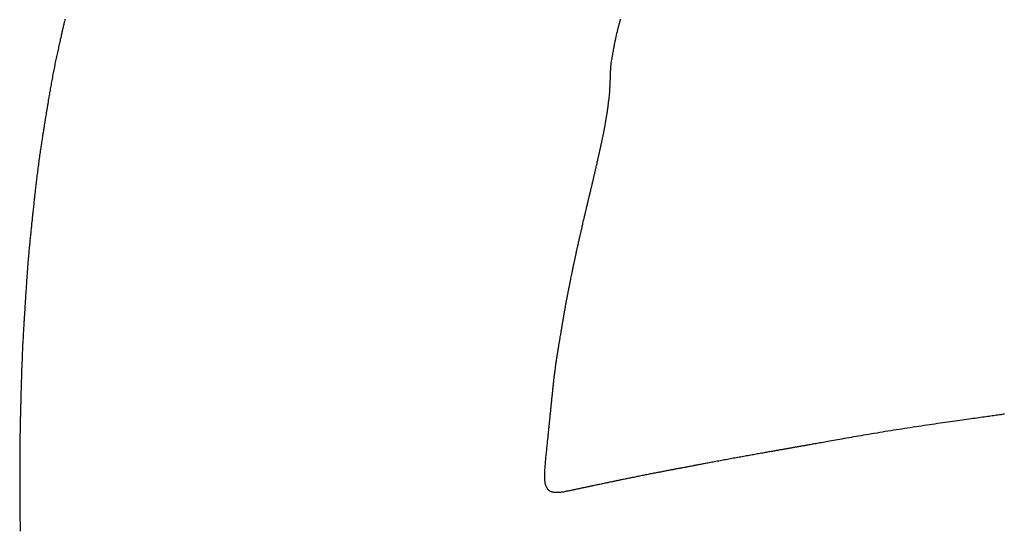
# Model space of a CAD drawing. Header units: millimetres. Extents: x -4577 to 1032787, y -66234 to 201209.
# Tile 141 of 256: x 4366.559 to 4368.201, y -8939.312 to -8938.46. Entities that reach past the tile are written whole.
import ezdxf

# ---------------------------------------------------------------- set-up
doc = ezdxf.new("R2010")
doc.units = ezdxf.units.MM
doc.linetypes.add('510_5_2OG_ELT_1004$0$11-07-22_DS_2OG$0$AUSGEZOGEN', pattern=[0])
doc.layers.add('510_5_2OG_ELT_1004$0$11-07-22_DS_2OG$0$EBENE_1', color=8, linetype='510_5_2OG_ELT_1004$0$11-07-22_DS_2OG$0$AUSGEZOGEN')

# ---------------------------------------------------------------- blocks, each defined once
blk = doc.blocks.new('510_5_2OG_ELT_1004')
at = {"layer": '510_5_2OG_ELT_1004$0$11-07-22_DS_2OG$0$EBENE_1'}
for points in [[(4366.635, -8938.4088), (4366.6347, -8938.4102), (4366.6341, -8938.4127), (4366.6338, -8938.4138), (4366.6336, -8938.4149), (4366.6333, -8938.4162), (4366.6329, -8938.4176), (4366.6326, -8938.4193), (4366.6321, -8938.4211), (4366.6319, -8938.4221), (4366.6317, -8938.4232), (4366.6314, -8938.4243), (4366.6311, -8938.4255), (4366.6308, -8938.4267), (4366.6305, -8938.428), (4366.6302, -8938.4294), (4366.6299, -8938.4308), (4366.6295, -8938.4324), (4366.6292, -8938.4339), (4366.6288, -8938.4356), (4366.6284, -8938.4373), (4366.628, -8938.4391), (4366.6276, -8938.4409), (4366.6271, -8938.4428), (4366.6267, -8938.4447), (4366.6262, -8938.4467), (4366.6258, -8938.4488), (4366.6253, -8938.4508), (4366.6248, -8938.453), (4366.6243, -8938.4551), (4366.6239, -8938.4573), (4366.6234, -8938.4596), (4366.6229, -8938.4619), (4366.6224, -8938.4642), (4366.6218, -8938.4665), (4366.6213, -8938.4689), (4366.6208, -8938.4713), (4366.6203, -8938.4737), (4366.6198, -8938.4761), (4366.6193, -8938.4785), (4366.6188, -8938.481), (4366.6183, -8938.4835), (4366.6178, -8938.486), (4366.6173, -8938.4885), (4366.6168, -8938.491), (4366.6163, -8938.4935), (4366.6158, -8938.496), (4366.6153, -8938.4985), (4366.6148, -8938.501), (4366.6143, -8938.5035), (4366.6139, -8938.506), (4366.6134, -8938.5084), (4366.613, -8938.5109), (4366.6125, -8938.5133), (4366.6121, -8938.5157), (4366.6117, -8938.5181), (4366.6112, -8938.5205), (4366.6108, -8938.5228), (4366.6104, -8938.5251), (4366.61, -8938.5274), (4366.6096, -8938.5296), (4366.6093, -8938.5318), (4366.6089, -8938.5339), (4366.6086, -8938.536), (4366.6082, -8938.5381), (4366.6079, -8938.5401), (4366.6076, -8938.542), (4366.6072, -8938.5439), (4366.6069, -8938.5457), (4366.6067, -8938.5475), (4366.6064, -8938.5492), (4366.6061, -8938.5508), (4366.6059, -8938.5524), (4366.6056, -8938.5538), (4366.6054, -8938.5552), (4366.6052, -8938.5565), (4366.605, -8938.5578), (4366.6048, -8938.5589), (4366.6046, -8938.56), (4366.6043, -8938.562), (4366.604, -8938.5636), (4366.6038, -8938.565), (4366.6035, -8938.5672), (4366.6031, -8938.5694), (4366.6027, -8938.5716), (4366.6025, -8938.573), (4366.6023, -8938.574), (4366.6022, -8938.5752), (4366.6019, -8938.5767), (4366.6015, -8938.5793), (4366.6013, -8938.5804), (4366.6011, -8938.5815), (4366.6009, -8938.5827), (4366.6007, -8938.584), (4366.6005, -8938.5853), (4366.6003, -8938.5867), (4366.6, -8938.5883), (4366.5998, -8938.5899), (4366.5995, -8938.5915), (4366.5992, -8938.5933), (4366.5989, -8938.5951), (4366.5986, -8938.597), (4366.5983, -8938.5989), (4366.598, -8938.6009), (4366.5977, -8938.603), (4366.5974, -8938.6051), (4366.597, -8938.6072), (4366.5967, -8938.6094), (4366.5963, -8938.6117), (4366.596, -8938.614), (4366.5956, -8938.6163), (4366.5953, -8938.6187), (4366.5949, -8938.6211), (4366.5945, -8938.6236), (4366.5942, -8938.626), (4366.5938, -8938.6285), (4366.5934, -8938.631), (4366.5931, -8938.6336), (4366.5927, -8938.6361), (4366.5923, -8938.6387), (4366.592, -8938.6413), (4366.5916, -8938.6439), (4366.5913, -8938.6465), (4366.5909, -8938.6491), (4366.5906, -8938.6517), (4366.5902, -8938.6543), (4366.5899, -8938.6569), (4366.5895, -8938.6595), (4366.5892, -8938.6621), (4366.5889, -8938.6646), (4366.5886, -8938.6672), (4366.5883, -8938.6697), (4366.588, -8938.6722), (4366.5877, -8938.6747), (4366.5874, -8938.6771), (4366.5871, -8938.6796), (4366.5868, -8938.6819), (4366.5865, -8938.6843), (4366.5863, -8938.6866), (4366.586, -8938.6889), (4366.5858, -8938.6911), (4366.5855, -8938.6933), (4366.5853, -8938.6954), (4366.585, -8938.6974), (4366.5848, -8938.6994), (4366.5846, -8938.7014), (4366.5844, -8938.7033), (4366.5842, -8938.7051), (4366.584, -8938.7068), (4366.5838, -8938.7085), (4366.5837, -8938.7101), (4366.5835, -8938.7116), (4366.5833, -8938.7131), (4366.5832, -8938.7145), (4366.5831, -8938.7157), (4366.5829, -8938.7169), (4366.5828, -8938.718), (4366.5826, -8938.72), (4366.5824, -8938.7217), (4366.5823, -8938.7232), (4366.582, -8938.7253), (4366.5818, -8938.7275), (4366.5816, -8938.7294), (4366.5813, -8938.7318), (4366.5812, -8938.733), (4366.581, -8938.7345), (4366.5808, -8938.7371), (4366.5806, -8938.7382), (4366.5805, -8938.7393), (4366.5804, -8938.7405), (4366.5803, -8938.7418), (4366.5801, -8938.7432), (4366.58, -8938.7446), (4366.5798, -8938.7462), (4366.5796, -8938.7478), (4366.5794, -8938.7495), (4366.5793, -8938.7513), (4366.5791, -8938.7531), (4366.5789, -8938.755), (4366.5787, -8938.757), (4366.5784, -8938.759), (4366.5782, -8938.7611), (4366.578, -8938.7632), (4366.5778, -8938.7654), (4366.5776, -8938.7677), (4366.5773, -8938.77), (4366.5771, -8938.7723), (4366.5769, -8938.7747), (4366.5766, -8938.7771), (4366.5764, -8938.7795), (4366.5761, -8938.782), (4366.5759, -8938.7845), (4366.5756, -8938.7871), (4366.5754, -8938.7896), (4366.5752, -8938.7922), (4366.5749, -8938.7948), (4366.5747, -8938.7974), (4366.5745, -8938.8), (4366.5742, -8938.8027), (4366.574, -8938.8053), (4366.5738, -8938.808), (4366.5735, -8938.8106), (4366.5733, -8938.8133), (4366.5731, -8938.8159), (4366.5729, -8938.8185), (4366.5727, -8938.8211), (4366.5725, -8938.8237), (4366.5723, -8938.8263), (4366.5721, -8938.8289), (4366.5719, -8938.8314), (4366.5717, -8938.834), (4366.5715, -8938.8364), (4366.5714, -8938.8389), (4366.5712, -8938.8413), (4366.571, -8938.8437), (4366.5709, -8938.846), (4366.5707, -8938.8483), (4366.5706, -8938.8506), (4366.5704, -8938.8528), (4366.5703, -8938.8549), (4366.5701, -8938.857), (4366.57, -8938.8591), (4366.5699, -8938.8611), (4366.5697, -8938.863), (4366.5696, -8938.8648), (4366.5695, -8938.8666), (4366.5694, -8938.8683), (4366.5693, -8938.8699), (4366.5692, -8938.8715), (4366.5691, -8938.8729), (4366.569, -8938.8743), (4366.5689, -8938.8756), (4366.5689, -8938.8768), (4366.5688, -8938.878), (4366.5687, -8938.88), (4366.5686, -8938.8817), (4366.5685, -8938.8832), (4366.5684, -8938.8844), (4366.5683, -8938.8862), (4366.5682, -8938.8873), (4366.5681, -8938.8892), (4366.568, -8938.8903), (4366.5679, -8938.892), (4366.5678, -8938.8932), (4366.5678, -8938.8947), (4366.5676, -8938.8973), (4366.5675, -8938.8984), (4366.5675, -8938.8995), (4366.5674, -8938.9006), (4366.5673, -8938.9019), (4366.5672, -8938.9033), (4366.5671, -8938.9047), (4366.567, -8938.9062), (4366.5669, -8938.9078), (4366.5668, -8938.9095), (4366.5667, -8938.9112), (4366.5666, -8938.913), (4366.5665, -8938.9149), (4366.5664, -8938.9168), (4366.5663, -8938.9188), (4366.5661, -8938.9209), (4366.566, -8938.923), (4366.5659, -8938.9252), (4366.5658, -8938.9274), (4366.5656, -8938.9296), (4366.5655, -8938.9319), (4366.5654, -8938.9343), (4366.5652, -8938.9366), (4366.5651, -8938.939), (4366.565, -8938.9415), (4366.5648, -8938.9439), (4366.5647, -8938.9464), (4366.5646, -8938.9489), (4366.5644, -8938.9515), (4366.5643, -8938.954), (4366.5642, -8938.9566), (4366.5641, -8938.9592), (4366.5639, -8938.9618), (4366.5638, -8938.9644), (4366.5637, -8938.967), (4366.5636, -8938.9696), (4366.5635, -8938.9722), (4366.5634, -8938.9748), (4366.5633, -8938.9773), (4366.5632, -8938.9799), (4366.5631, -8938.9825), (4366.563, -8938.985), (4366.5629, -8938.9875), (4366.5628, -8938.99), (4366.5627, -8938.9925), (4366.5626, -8938.9949), (4366.5626, -8938.9973), (4366.5625, -8938.9997), (4366.5624, -8939.0021), (4366.5623, -8939.0044), (4366.5623, -8939.0066), (4366.5622, -8939.0088), (4366.5621, -8939.011), (4366.5621, -8939.0131), (4366.562, -8939.0152), (4366.5619, -8939.0172), (4366.5619, -8939.0191), (4366.5618, -8939.021), (4366.5618, -8939.0228), (4366.5617, -8939.0246), (4366.5617, -8939.0263), (4366.5617, -8939.0279), (4366.5616, -8939.0294), (4366.5616, -8939.0308), (4366.5615, -8939.0322), (4366.5615, -8939.0335), (4366.5615, -8939.0347), (4366.5615, -8939.0358), (4366.5614, -8939.0378), (4366.5614, -8939.0396), (4366.5613, -8939.041), (4366.5613, -8939.0423), (4366.5612, -8939.0441), (4366.5612, -8939.046), (4366.5611, -8939.0482), (4366.5611, -8939.0506), (4366.561, -8939.0518), (4366.561, -8939.0532), (4366.5609, -8939.0558), (4366.5609, -8939.0568), (4366.5609, -8939.0579), (4366.5609, -8939.059), (4366.5608, -8939.0603), (4366.5608, -8939.0616), (4366.5608, -8939.063), (4366.5607, -8939.0645), (4366.5607, -8939.066), (4366.5606, -8939.0676), (4366.5606, -8939.0693), (4366.5606, -8939.071), (4366.5605, -8939.0728), (4366.5605, -8939.0747), (4366.5604, -8939.0766), (4366.5604, -8939.0786), (4366.5603, -8939.0807), (4366.5603, -8939.0827), (4366.5602, -8939.0849), (4366.5602, -8939.087), (4366.5601, -8939.0892), (4366.5601, -8939.0915), (4366.56, -8939.0938), (4366.56, -8939.0961), (4366.56, -8939.0984), (4366.5599, -8939.1008), (4366.5599, -8939.1032), (4366.5598, -8939.1056), (4366.5598, -8939.1081), (4366.5598, -8939.1105), (4366.5597, -8939.113), (4366.5597, -8939.1155), (4366.5597, -8939.118), (4366.5596, -8939.1205), (4366.5596, -8939.123), (4366.5596, -8939.1255), (4366.5596, -8939.128), (4366.5595, -8939.1304), (4366.5595, -8939.1329), (4366.5595, -8939.1354), (4366.5595, -8939.1379), (4366.5595, -8939.1404), (4366.5595, -8939.1429), (4366.5595, -8939.1454), (4366.5595, -8939.1479), (4366.5595, -8939.1504), (4366.5595, -8939.1529), (4366.5595, -8939.1554), (4366.5595, -8939.1579), (4366.5595, -8939.1604), (4366.5595, -8939.1629), (4366.5595, -8939.1654), (4366.5595, -8939.1679), (4366.5595, -8939.1704), (4366.5595, -8939.1729), (4366.5595, -8939.1754), (4366.5595, -8939.1779), (4366.5595, -8939.1804), (4366.5595, -8939.1829), (4366.5595, -8939.1854), (4366.5595, -8939.1879), (4366.5596, -8939.1904), (4366.5596, -8939.1929), (4366.5596, -8939.1954), (4366.5596, -8939.1979), (4366.5596, -8939.2004), (4366.5596, -8939.2029), (4366.5596, -8939.2054), (4366.5597, -8939.2079), (4366.5597, -8939.2104), (4366.5597, -8939.2129), (4366.5597, -8939.2154), (4366.5597, -8939.2179), (4366.5597, -8939.2204), (4366.5597, -8939.2229), (4366.5598, -8939.2253), (4366.5598, -8939.2278), (4366.5598, -8939.2303), (4366.5598, -8939.2328), (4366.5598, -8939.2353), (4366.5599, -8939.2378), (4366.5599, -8939.2403), (4366.5599, -8939.2428), (4366.5599, -8939.2453), (4366.56, -8939.2478), (4366.56, -8939.2503), (4366.56, -8939.2528), (4366.56, -8939.2553), (4366.5601, -8939.2578), (4366.5601, -8939.2603), (4366.5602, -8939.2628)], [(4368.2018, -8939.0677), (4368.1997, -8939.0679), (4368.1975, -8939.0682), (4368.1953, -8939.0686), (4368.1931, -8939.0689), (4368.1908, -8939.0692), (4368.1885, -8939.0695), (4368.1861, -8939.0698), (4368.1837, -8939.0702), (4368.1812, -8939.0705), (4368.1786, -8939.0709), (4368.176, -8939.0713), (4368.1733, -8939.0716), (4368.1705, -8939.072), (4368.1677, -8939.0724), (4368.1648, -8939.0728), (4368.1618, -8939.0732), (4368.1587, -8939.0737), (4368.1555, -8939.0741), (4368.1523, -8939.0746), (4368.149, -8939.075), (4368.1455, -8939.0755), (4368.142, -8939.076), (4368.1384, -8939.0765), (4368.1347, -8939.077), (4368.131, -8939.0776), (4368.1272, -8939.0781), (4368.1233, -8939.0787), (4368.1193, -8939.0792), (4368.1153, -8939.0798), (4368.1112, -8939.0804), (4368.107, -8939.081), (4368.1028, -8939.0816), (4368.0986, -8939.0822), (4368.0943, -8939.0828), (4368.0899, -8939.0834), (4368.0855, -8939.0841), (4368.0811, -8939.0847), (4368.0766, -8939.0854), (4368.0721, -8939.086), (4368.0676, -8939.0867), (4368.063, -8939.0874), (4368.0585, -8939.0881), (4368.0539, -8939.0888), (4368.0492, -8939.0895), (4368.0446, -8939.0902), (4368.04, -8939.0909), (4368.0353, -8939.0916), (4368.0306, -8939.0924), (4368.026, -8939.0931), (4368.0213, -8939.0938), (4368.0167, -8939.0946), (4368.012, -8939.0953), (4368.0074, -8939.0961), (4368.0028, -8939.0968), (4367.9982, -8939.0976), (4367.9936, -8939.0984), (4367.9891, -8939.0991), (4367.9845, -8939.0999), (4367.9801, -8939.1006), (4367.9756, -8939.1014), (4367.9712, -8939.1021), (4367.9669, -8939.1028), (4367.9626, -8939.1036), (4367.9584, -8939.1043), (4367.9542, -8939.105), (4367.9501, -8939.1057), (4367.946, -8939.1064), (4367.9421, -8939.1071), (4367.9382, -8939.1078), (4367.9344, -8939.1085), (4367.9306, -8939.1091), (4367.927, -8939.1098), (4367.9234, -8939.1104), (4367.92, -8939.111), (4367.9166, -8939.1116), (4367.9133, -8939.1122), (4367.9102, -8939.1127), (4367.9071, -8939.1133), (4367.9042, -8939.1138), (4367.9014, -8939.1143), (4367.8987, -8939.1148), (4367.8961, -8939.1152), (4367.8936, -8939.1157), (4367.8913, -8939.1161), (4367.889, -8939.1165), (4367.8868, -8939.1169), (4367.8847, -8939.1172), (4367.8827, -8939.1176), (4367.8808, -8939.1179), (4367.879, -8939.1183), (4367.8772, -8939.1186), (4367.8755, -8939.1189), (4367.8739, -8939.1192), (4367.8723, -8939.1194), (4367.8708, -8939.1197), (4367.8694, -8939.12), (4367.868, -8939.1202), (4367.8666, -8939.1204), (4367.8653, -8939.1207), (4367.864, -8939.1209), (4367.8628, -8939.1211), (4367.8616, -8939.1213), (4367.8604, -8939.1215), (4367.8593, -8939.1217), (4367.8581, -8939.1219), (4367.857, -8939.1221), (4367.8559, -8939.1223), (4367.8548, -8939.1225), (4367.8537, -8939.1227), (4367.8527, -8939.1229), (4367.8516, -8939.1231), (4367.8505, -8939.1233), (4367.8494, -8939.1235), (4367.8483, -8939.1237), (4367.8472, -8939.1239), (4367.846, -8939.1241), (4367.8449, -8939.1243), (4367.8438, -8939.1245), (4367.8426, -8939.1247), (4367.8414, -8939.1249), (4367.8402, -8939.1251), (4367.839, -8939.1253), (4367.8378, -8939.1255), (4367.8365, -8939.1258), (4367.8353, -8939.126), (4367.834, -8939.1262), (4367.8326, -8939.1265), (4367.8313, -8939.1267), (4367.8299, -8939.1269), (4367.8285, -8939.1272), (4367.8271, -8939.1274), (4367.8256, -8939.1277), (4367.8241, -8939.128), (4367.8225, -8939.1282), (4367.8209, -8939.1285), (4367.8193, -8939.1288), (4367.8176, -8939.1291), (4367.8159, -8939.1294), (4367.8142, -8939.1297), (4367.8124, -8939.13), (4367.8105, -8939.1304), (4367.8086, -8939.1307), (4367.8067, -8939.1311), (4367.8047, -8939.1314), (4367.8027, -8939.1318), (4367.8007, -8939.1321), (4367.7986, -8939.1325), (4367.7965, -8939.1329), (4367.7943, -8939.1332), (4367.7922, -8939.1336), (4367.7899, -8939.134), (4367.7877, -8939.1344), (4367.7855, -8939.1348), (4367.7832, -8939.1352), (4367.7809, -8939.1356), (4367.7785, -8939.1361), (4367.7762, -8939.1365), (4367.7738, -8939.1369), (4367.7714, -8939.1373), (4367.769, -8939.1378), (4367.7666, -8939.1382), (4367.7642, -8939.1386), (4367.7618, -8939.1391), (4367.7593, -8939.1395), (4367.7569, -8939.14), (4367.7544, -8939.1404), (4367.752, -8939.1409), (4367.7495, -8939.1413), (4367.747, -8939.1418), (4367.7446, -8939.1422), (4367.7421, -8939.1427), (4367.7396, -8939.1431), (4367.7372, -8939.1436), (4367.7347, -8939.144), (4367.7323, -8939.1445), (4367.7299, -8939.1449), (4367.7275, -8939.1454), (4367.7251, -8939.1458), (4367.7228, -8939.1462), (4367.7205, -8939.1467), (4367.7182, -8939.1471), (4367.7159, -8939.1475), (4367.7136, -8939.1479), (4367.7114, -8939.1484), (4367.7093, -8939.1488), (4367.7072, -8939.1492), (4367.7051, -8939.1496), (4367.703, -8939.1499), (4367.701, -8939.1503), (4367.6991, -8939.1507), (4367.6972, -8939.151), (4367.6954, -8939.1514), (4367.6936, -8939.1517), (4367.6919, -8939.152), (4367.6902, -8939.1524), (4367.6886, -8939.1527), (4367.6871, -8939.1529), (4367.6857, -8939.1532), (4367.6843, -8939.1535), (4367.683, -8939.1537), (4367.6818, -8939.154), (4367.6806, -8939.1542), (4367.6795, -8939.1544), (4367.6775, -8939.1548), (4367.6757, -8939.1551), (4367.6742, -8939.1554), (4367.6728, -8939.1556), (4367.6717, -8939.1559), (4367.6698, -8939.1562), (4367.6684, -8939.1565), (4367.6655, -8939.157), (4367.6645, -8939.1572), (4367.6632, -8939.1575), (4367.6615, -8939.1578), (4367.6605, -8939.158), (4367.6593, -8939.1582), (4367.658, -8939.1584), (4367.6565, -8939.1587), (4367.6548, -8939.159), (4367.6529, -8939.1594), (4367.6519, -8939.1596), (4367.6508, -8939.1598), (4367.6496, -8939.16), (4367.6484, -8939.1603), (4367.6472, -8939.1605), (4367.6458, -8939.1607), (4367.6445, -8939.161), (4367.6431, -8939.1613), (4367.6416, -8939.1616), (4367.6401, -8939.1618), (4367.6385, -8939.1621), (4367.6369, -8939.1624), (4367.6353, -8939.1628), (4367.6336, -8939.1631), (4367.6319, -8939.1634), (4367.6301, -8939.1637), (4367.6284, -8939.1641), (4367.6265, -8939.1644), (4367.6247, -8939.1648), (4367.6228, -8939.1651), (4367.621, -8939.1655), (4367.6191, -8939.1659), (4367.6171, -8939.1662), (4367.6152, -8939.1666), (4367.6132, -8939.167), (4367.6112, -8939.1674), (4367.6093, -8939.1678), (4367.6073, -8939.1682), (4367.6053, -8939.1686), (4367.6032, -8939.169), (4367.6012, -8939.1694), (4367.5992, -8939.1698), (4367.5972, -8939.1702), (4367.5952, -8939.1706), (4367.5932, -8939.171), (4367.5912, -8939.1714), (4367.5892, -8939.1718), (4367.5872, -8939.1722), (4367.5852, -8939.1726), (4367.5833, -8939.173), (4367.5813, -8939.1734), (4367.5794, -8939.1738), (4367.5775, -8939.1742), (4367.5756, -8939.1745), (4367.5738, -8939.1749), (4367.5719, -8939.1753), (4367.5701, -8939.1757), (4367.5683, -8939.176), (4367.5666, -8939.1764), (4367.5649, -8939.1768), (4367.5632, -8939.1771), (4367.5616, -8939.1774), (4367.56, -8939.1778), (4367.5585, -8939.1781), (4367.557, -8939.1784), (4367.5555, -8939.1787), (4367.5541, -8939.179), (4367.5527, -8939.1793), (4367.5514, -8939.1796), (4367.5502, -8939.1798), (4367.549, -8939.1801), (4367.5478, -8939.1803), (4367.5468, -8939.1805), (4367.5448, -8939.1809), (4367.543, -8939.1813), (4367.5414, -8939.1816), (4367.5401, -8939.1819), (4367.5388, -8939.1822), (4367.5369, -8939.1826), (4367.5354, -8939.1829), (4367.5333, -8939.1833), (4367.5306, -8939.1839), (4367.5295, -8939.1842), (4367.527, -8939.1847), (4367.526, -8939.1849), (4367.5248, -8939.1851), (4367.5235, -8939.1854), (4367.5221, -8939.1857), (4367.5204, -8939.186), (4367.5176, -8939.1866), (4367.5166, -8939.1868), (4367.5156, -8939.1871), (4367.5145, -8939.1873), (4367.5133, -8939.1875), (4367.5122, -8939.1878), (4367.511, -8939.188), (4367.5097, -8939.1883), (4367.5084, -8939.1886), (4367.5071, -8939.1888), (4367.5058, -8939.1891), (4367.5044, -8939.1894), (4367.503, -8939.1897), (4367.5016, -8939.19), (4367.5002, -8939.1903), (4367.4987, -8939.1906), (4367.4972, -8939.1909), (4367.4957, -8939.1912), (4367.4942, -8939.1916), (4367.4927, -8939.1919), (4367.4911, -8939.1922), (4367.4896, -8939.1925), (4367.488, -8939.1929), (4367.4864, -8939.1932), (4367.4848, -8939.1936), (4367.4832, -8939.1939), (4367.4816, -8939.1942), (4367.48, -8939.1946), (4367.4784, -8939.1949), (4367.4768, -8939.1953), (4367.4752, -8939.1956), (4367.4736, -8939.1959), (4367.472, -8939.1963), (4367.4705, -8939.1966), (4367.4689, -8939.1969), (4367.4673, -8939.1972), (4367.4658, -8939.1975), (4367.4643, -8939.1977), (4367.4628, -8939.1979), (4367.4613, -8939.1981), (4367.4598, -8939.1983), (4367.4584, -8939.1984), (4367.4569, -8939.1985), (4367.4556, -8939.1985), (4367.4542, -8939.1985), (4367.4529, -8939.1985), (4367.4516, -8939.1984), (4367.4503, -8939.1982), (4367.4491, -8939.198), (4367.4479, -8939.1978), (4367.4468, -8939.1974), (4367.4457, -8939.1971), (4367.4447, -8939.1966), (4367.4437, -8939.1961), (4367.4428, -8939.1955), (4367.4419, -8939.1948), (4367.4411, -8939.1941), (4367.4403, -8939.1932), (4367.4396, -8939.1923), (4367.4389, -8939.1913), (4367.4383, -8939.1902), (4367.4378, -8939.1891), (4367.4373, -8939.1878), (4367.4369, -8939.1865), (4367.4365, -8939.1851), (4367.4362, -8939.1836), (4367.4359, -8939.1821), (4367.4356, -8939.1805), (4367.4354, -8939.1788), (4367.4353, -8939.1771), (4367.4352, -8939.1753), (4367.4351, -8939.1735), (4367.435, -8939.1716), (4367.435, -8939.1697), (4367.435, -8939.1677), (4367.4351, -8939.1657), (4367.4352, -8939.1637), (4367.4353, -8939.1616), (4367.4354, -8939.1595), (4367.4355, -8939.1573), (4367.4357, -8939.1552), (4367.4358, -8939.153), (4367.436, -8939.1508), (4367.4362, -8939.1485), (4367.4364, -8939.1463), (4367.4367, -8939.144), (4367.4369, -8939.1418), (4367.4371, -8939.1395), (4367.4373, -8939.1372), (4367.4376, -8939.135), (4367.4378, -8939.1327), (4367.438, -8939.1304), (4367.4383, -8939.1282), (4367.4385, -8939.1259), (4367.4387, -8939.1237), (4367.439, -8939.1214), (4367.4392, -8939.1192), (4367.4394, -8939.117), (4367.4396, -8939.1148), (4367.4398, -8939.1127), (4367.4401, -8939.1105), (4367.4403, -8939.1084), (4367.4405, -8939.1064), (4367.4407, -8939.1043), (4367.4409, -8939.1023), (4367.4411, -8939.1003), (4367.4413, -8939.0983), (4367.4415, -8939.0964), (4367.4417, -8939.0946), (4367.4419, -8939.0927), (4367.4421, -8939.0909), (4367.4422, -8939.0892), (4367.4424, -8939.0875), (4367.4426, -8939.0859), (4367.4427, -8939.0843), (4367.4429, -8939.0827), (4367.443, -8939.0813), (4367.4432, -8939.0798), (4367.4433, -8939.0785), (4367.4435, -8939.0772), (4367.4436, -8939.076), (4367.4437, -8939.0748), (4367.4438, -8939.0737), (4367.4439, -8939.0726), (4367.4441, -8939.0706), (4367.4443, -8939.0688), (4367.4445, -8939.0672), (4367.4446, -8939.0658), (4367.4447, -8939.0645), (4367.4449, -8939.0633), (4367.4451, -8939.0613), (4367.4452, -8939.0596), (4367.4454, -8939.058), (4367.4456, -8939.0565), (4367.4457, -8939.0549), (4367.4459, -8939.0531), (4367.446, -8939.0521), (4367.4461, -8939.051), (4367.4462, -8939.0498), (4367.4464, -8939.0485), (4367.4465, -8939.0471), (4367.4467, -8939.0455), (4367.4468, -8939.0438), (4367.447, -8939.0419), (4367.4471, -8939.0409), (4367.4472, -8939.0399), (4367.4473, -8939.0388), (4367.4475, -8939.0376), (4367.4476, -8939.0364), (4367.4477, -8939.0351), (4367.4478, -8939.0338), (4367.448, -8939.0325), (4367.4481, -8939.0311), (4367.4483, -8939.0297), (4367.4484, -8939.0282), (4367.4486, -8939.0267), (4367.4487, -8939.0252), (4367.4489, -8939.0236), (4367.4491, -8939.022), (4367.4493, -8939.0204), (4367.4494, -8939.0188), (4367.4496, -8939.0171), (4367.4498, -8939.0154), (4367.45, -8939.0136), (4367.4502, -8939.0119), (4367.4504, -8939.0101), (4367.4506, -8939.0083), (4367.4508, -8939.0065), (4367.451, -8939.0047), (4367.4513, -8939.0029), (4367.4515, -8939.001), (4367.4517, -8938.9992), (4367.4519, -8938.9973), (4367.4522, -8938.9955), (4367.4524, -8938.9936), (4367.4527, -8938.9917), (4367.4529, -8938.9898), (4367.4532, -8938.988), (4367.4534, -8938.9861), (4367.4537, -8938.9842), (4367.454, -8938.9823), (4367.4542, -8938.9805), (4367.4545, -8938.9786), (4367.4548, -8938.9768), (4367.4551, -8938.975), (4367.4553, -8938.9732), (4367.4556, -8938.9714), (4367.4559, -8938.9696), (4367.4561, -8938.9679), (4367.4564, -8938.9661), (4367.4567, -8938.9644), (4367.457, -8938.9627), (4367.4572, -8938.9611), (4367.4575, -8938.9594), (4367.4577, -8938.9578), (4367.458, -8938.9562), (4367.4583, -8938.9547), (4367.4585, -8938.9532), (4367.4587, -8938.9517), (4367.459, -8938.9503), (4367.4592, -8938.9489), (4367.4594, -8938.9476), (4367.4597, -8938.9463), (4367.4599, -8938.945), (4367.4601, -8938.9438), (4367.4603, -8938.9426), (4367.4605, -8938.9415), (4367.4606, -8938.9405), (4367.461, -8938.9385), (4367.4613, -8938.9367), (4367.4616, -8938.9351), (4367.4618, -8938.9336), (4367.462, -8938.9323), (4367.4622, -8938.9312), (4367.4626, -8938.9292), (4367.4628, -8938.9275), (4367.4631, -8938.9261), (4367.4633, -8938.9249), (4367.4635, -8938.9236), (4367.4637, -8938.9224), (4367.4639, -8938.921), (4367.4642, -8938.9194), (4367.4645, -8938.9175), (4367.4647, -8938.9165), (4367.4649, -8938.9154), (4367.4651, -8938.9142), (4367.4653, -8938.9128), (4367.4656, -8938.9114), (4367.4658, -8938.9098), (4367.4661, -8938.9082), (4367.4664, -8938.9064), (4367.4667, -8938.9045), (4367.4669, -8938.9035), (4367.4671, -8938.9025), (4367.4673, -8938.9014), (4367.4674, -8938.9004), (4367.4676, -8938.8993), (4367.4678, -8938.8982), (4367.468, -8938.8971), (4367.4682, -8938.8959), (4367.4684, -8938.8948), (4367.4686, -8938.8936), (4367.4688, -8938.8925), (4367.469, -8938.8913), (4367.4692, -8938.8901), (4367.4695, -8938.8889), (4367.4697, -8938.8877), (4367.4699, -8938.8864), (4367.4701, -8938.8852), (4367.4703, -8938.884), (4367.4706, -8938.8827), (4367.4708, -8938.8815), (4367.471, -8938.8802), (4367.4713, -8938.879), (4367.4715, -8938.8777), (4367.4717, -8938.8765), (4367.472, -8938.8752), (4367.4722, -8938.874), (4367.4724, -8938.8727), (4367.4727, -8938.8715), (4367.4729, -8938.8703), (4367.4731, -8938.869), (4367.4734, -8938.8678), (4367.4736, -8938.8666), (4367.4738, -8938.8654), (4367.4741, -8938.8642), (4367.4743, -8938.8631), (4367.4745, -8938.8619), (4367.4747, -8938.8608), (4367.475, -8938.8597), (4367.4752, -8938.8586), (4367.4754, -8938.8575), (4367.4756, -8938.8565), (4367.4758, -8938.8555), (4367.4762, -8938.8535), (4367.4766, -8938.8516), (4367.4769, -8938.8499), (4367.4773, -8938.8483), (4367.4776, -8938.8468), (4367.4778, -8938.8455), (4367.4781, -8938.8444), (4367.4784, -8938.8425), (4367.4787, -8938.8411), (4367.4791, -8938.8391), (4367.4798, -8938.836), (4367.48, -8938.8347), (4367.4804, -8938.833), (4367.4806, -8938.8319), (4367.4808, -8938.8307), (4367.4811, -8938.8294), (4367.4814, -8938.8279), (4367.4817, -8938.8264), (4367.4821, -8938.8247), (4367.4824, -8938.8229), (4367.483, -8938.82), (4367.4832, -8938.8191), (4367.4834, -8938.818), (4367.4836, -8938.817), (4367.4839, -8938.816), (4367.4841, -8938.8149), (4367.4843, -8938.8139), (4367.4845, -8938.8128), (4367.4848, -8938.8117), (4367.485, -8938.8106), (4367.4852, -8938.8095), (4367.4855, -8938.8084), (4367.4857, -8938.8073), (4367.4859, -8938.8061), (4367.4862, -8938.805), (4367.4864, -8938.8039), (4367.4867, -8938.8028), (4367.4869, -8938.8016), (4367.4872, -8938.8005), (4367.4874, -8938.7994), (4367.4876, -8938.7983), (4367.4879, -8938.7971), (4367.4881, -8938.796), (4367.4884, -8938.7949), (4367.4886, -8938.7938), (4367.4889, -8938.7927), (4367.4891, -8938.7917), (4367.4893, -8938.7906), (4367.4896, -8938.7896), (4367.4898, -8938.7885), (4367.49, -8938.7875), (4367.4903, -8938.7865), (4367.4907, -8938.7845), (4367.4911, -8938.7827), (4367.4915, -8938.7809), (4367.4919, -8938.7792), (4367.4923, -8938.7777), (4367.4926, -8938.7762), (4367.4929, -8938.7749), (4367.4932, -8938.7737), (4367.4936, -8938.7717), (4367.4939, -8938.7703), (4367.4944, -8938.768), (4367.4952, -8938.7647), (4367.4955, -8938.7635), (4367.4959, -8938.7618), (4367.4961, -8938.7608), (4367.4963, -8938.7597), (4367.4966, -8938.7584), (4367.4969, -8938.7571), (4367.4973, -8938.7556), (4367.4976, -8938.754), (4367.498, -8938.7524), (4367.4984, -8938.7507), (4367.4988, -8938.7489), (4367.4992, -8938.747), (4367.4999, -8938.7441), (4367.5001, -8938.7432), (4367.5004, -8938.7422), (4367.5006, -8938.7412), (4367.5008, -8938.7402), (4367.5011, -8938.7392), (4367.5013, -8938.7382), (4367.5015, -8938.7371), (4367.5018, -8938.7361), (4367.502, -8938.7351), (4367.5022, -8938.7341), (4367.5025, -8938.7331), (4367.5027, -8938.7321), (4367.503, -8938.7311), (4367.5032, -8938.7301), (4367.5034, -8938.7291), (4367.5037, -8938.7281), (4367.5039, -8938.7271), (4367.5044, -8938.7251), (4367.5048, -8938.7232), (4367.5052, -8938.7213), (4367.5057, -8938.7195), (4367.5061, -8938.7178), (4367.5065, -8938.7161), (4367.5069, -8938.7145), (4367.5072, -8938.7129), (4367.5076, -8938.7115), (4367.5079, -8938.7102), (4367.5082, -8938.709), (4367.5085, -8938.7078), (4367.5089, -8938.7059), (4367.5093, -8938.7044), (4367.5096, -8938.7031), (4367.51, -8938.7013), (4367.5103, -8938.7), (4367.5106, -8938.6987), (4367.511, -8938.6971), (4367.5113, -8938.696), (4367.5116, -8938.6948), (4367.5119, -8938.6934), (4367.5126, -8938.6907), (4367.5128, -8938.6897), (4367.5131, -8938.6886), (4367.5133, -8938.6874), (4367.5136, -8938.6863), (4367.5139, -8938.685), (4367.5142, -8938.6838), (4367.5145, -8938.6825), (4367.5148, -8938.6811), (4367.5151, -8938.6798), (4367.5155, -8938.6784), (4367.5158, -8938.677), (4367.5161, -8938.6756), (4367.5164, -8938.6742), (4367.5168, -8938.6728), (4367.5171, -8938.6714), (4367.5174, -8938.67), (4367.5177, -8938.6687), (4367.5181, -8938.6673), (4367.5184, -8938.666), (4367.5187, -8938.6647), (4367.5189, -8938.6635), (4367.5192, -8938.6623), (4367.5195, -8938.6611), (4367.5197, -8938.6601), (4367.5202, -8938.6581), (4367.5205, -8938.6565), (4367.5208, -8938.6551), (4367.5214, -8938.6529), (4367.5222, -8938.6494), (4367.5224, -8938.6482), (4367.5227, -8938.6468), (4367.5233, -8938.6442), (4367.5236, -8938.6432), (4367.5238, -8938.6422), (4367.5241, -8938.6411), (4367.5243, -8938.6399), (4367.5246, -8938.6388), (4367.5248, -8938.6376), (4367.5251, -8938.6364), (4367.5254, -8938.6351), (4367.5257, -8938.6339), (4367.526, -8938.6326), (4367.5262, -8938.6314), (4367.5265, -8938.6301), (4367.5268, -8938.6289), (4367.5271, -8938.6276), (4367.5273, -8938.6264), (4367.5276, -8938.6252), (4367.5278, -8938.6241), (4367.5281, -8938.623), (4367.5283, -8938.6219), (4367.5286, -8938.6208), (4367.529, -8938.6189), (4367.5293, -8938.6172), (4367.5296, -8938.6159), (4367.5302, -8938.6134), (4367.5309, -8938.61), (4367.5311, -8938.6088), (4367.5315, -8938.6074), (4367.532, -8938.6048), (4367.5322, -8938.6038), (4367.5324, -8938.6028), (4367.5327, -8938.6017), (4367.5329, -8938.6006), (4367.5331, -8938.5995), (4367.5334, -8938.5983), (4367.5336, -8938.5972), (4367.5338, -8938.596), (4367.534, -8938.5948), (4367.5343, -8938.5936), (4367.5345, -8938.5924), (4367.5347, -8938.5912), (4367.5349, -8938.59), (4367.5351, -8938.5889), (4367.5353, -8938.5877), (4367.5355, -8938.5866), (4367.5357, -8938.5855), (4367.5359, -8938.5845), (4367.5362, -8938.5825), (4367.5365, -8938.5807), (4367.5368, -8938.5791), (4367.537, -8938.5778), (4367.5373, -8938.5758), (4367.5376, -8938.5738), (4367.5379, -8938.5721), (4367.5381, -8938.571), (4367.5384, -8938.5694), (4367.5385, -8938.5684), (4367.5387, -8938.5672), (4367.5389, -8938.5659), (4367.5392, -8938.5645), (4367.5394, -8938.563), (4367.5396, -8938.5614), (4367.5399, -8938.5598), (4367.5401, -8938.5582), (4367.5403, -8938.5565), (4367.5406, -8938.5549), (4367.5408, -8938.5534), (4367.541, -8938.5519), (4367.5411, -8938.5505), (4367.5413, -8938.5492), (4367.5416, -8938.5471), (4367.5418, -8938.5447), (4367.5422, -8938.5415), (4367.5424, -8938.5403), (4367.5426, -8938.5387), (4367.5428, -8938.5369), (4367.5429, -8938.5358), (4367.543, -8938.5348), (4367.5431, -8938.5338), (4367.5432, -8938.5327), (4367.5433, -8938.5316), (4367.5434, -8938.5306), (4367.5434, -8938.5295), (4367.5435, -8938.5284), (4367.5436, -8938.5274), (4367.5436, -8938.5263), (4367.5437, -8938.5252), (4367.5437, -8938.5242), (4367.5438, -8938.5231), (4367.5439, -8938.5219), (4367.5439, -8938.5207), (4367.544, -8938.5194), (4367.544, -8938.5181), (4367.5441, -8938.5165), (4367.5442, -8938.5149), (4367.5442, -8938.5131), (4367.5443, -8938.5102), (4367.5444, -8938.5092), (4367.5444, -8938.5082), (4367.5444, -8938.5071), (4367.5445, -8938.5061), (4367.5445, -8938.505), (4367.5446, -8938.5039), (4367.5446, -8938.5028), (4367.5446, -8938.5018), (4367.5447, -8938.5007), (4367.5447, -8938.4996), (4367.5447, -8938.4985), (4367.5448, -8938.4974), (4367.5448, -8938.4963), (4367.5449, -8938.4952), (4367.5449, -8938.4941), (4367.545, -8938.4931), (4367.545, -8938.492), (4367.5451, -8938.4909), (4367.5452, -8938.4898), (4367.5452, -8938.4887), (4367.5453, -8938.4876), (4367.5454, -8938.4866), (4367.5455, -8938.4855), (4367.5456, -8938.4844), (4367.5458, -8938.4833), (4367.5459, -8938.4823), (4367.546, -8938.4812), (4367.5462, -8938.4801), (4367.5463, -8938.4791), (4367.5465, -8938.4781), (4367.5468, -8938.4761), (4367.5472, -8938.4742), (4367.5475, -8938.4724), (4367.5478, -8938.4708), (4367.548, -8938.4694), (4367.5483, -8938.4681), (4367.5485, -8938.4669), (4367.5487, -8938.4658), (4367.5491, -8938.4639), (4367.5494, -8938.4622), (4367.5497, -8938.4604), (4367.5499, -8938.4594), (4367.5501, -8938.4583), (4367.5503, -8938.457), (4367.5506, -8938.4556), (4367.5509, -8938.454), (4367.5512, -8938.4521), (4367.5514, -8938.4511), (4367.5516, -8938.45), (4367.5518, -8938.4489), (4367.5521, -8938.4477), (4367.5523, -8938.4465), (4367.5525, -8938.4453), (4367.5528, -8938.444), (4367.553, -8938.4427), (4367.5533, -8938.4414), (4367.5536, -8938.4401), (4367.5539, -8938.4387), (4367.5542, -8938.4374), (4367.5545, -8938.436), (4367.5548, -8938.4346), (4367.5551, -8938.4333), (4367.5554, -8938.4319), (4367.5558, -8938.4306), (4367.5561, -8938.4292), (4367.5564, -8938.4278), (4367.5568, -8938.4265), (4367.5571, -8938.4251), (4367.5575, -8938.4238), (4367.5579, -8938.4224), (4367.5582, -8938.4211), (4367.5586, -8938.4197), (4367.5589, -8938.4184), (4367.5593, -8938.417), (4367.5597, -8938.4157), (4367.56, -8938.4143), (4367.5604, -8938.413), (4367.5608, -8938.4116), (4367.5612, -8938.4103), (4367.5615, -8938.4089)]]:
    blk.add_lwpolyline(points, dxfattribs=at)

msp = doc.modelspace()

# ---------------------------------------------------------------- block references
msp.add_blockref('510_5_2OG_ELT_1004', (0, -0.0503))

doc.saveas('drawing.dxf')
